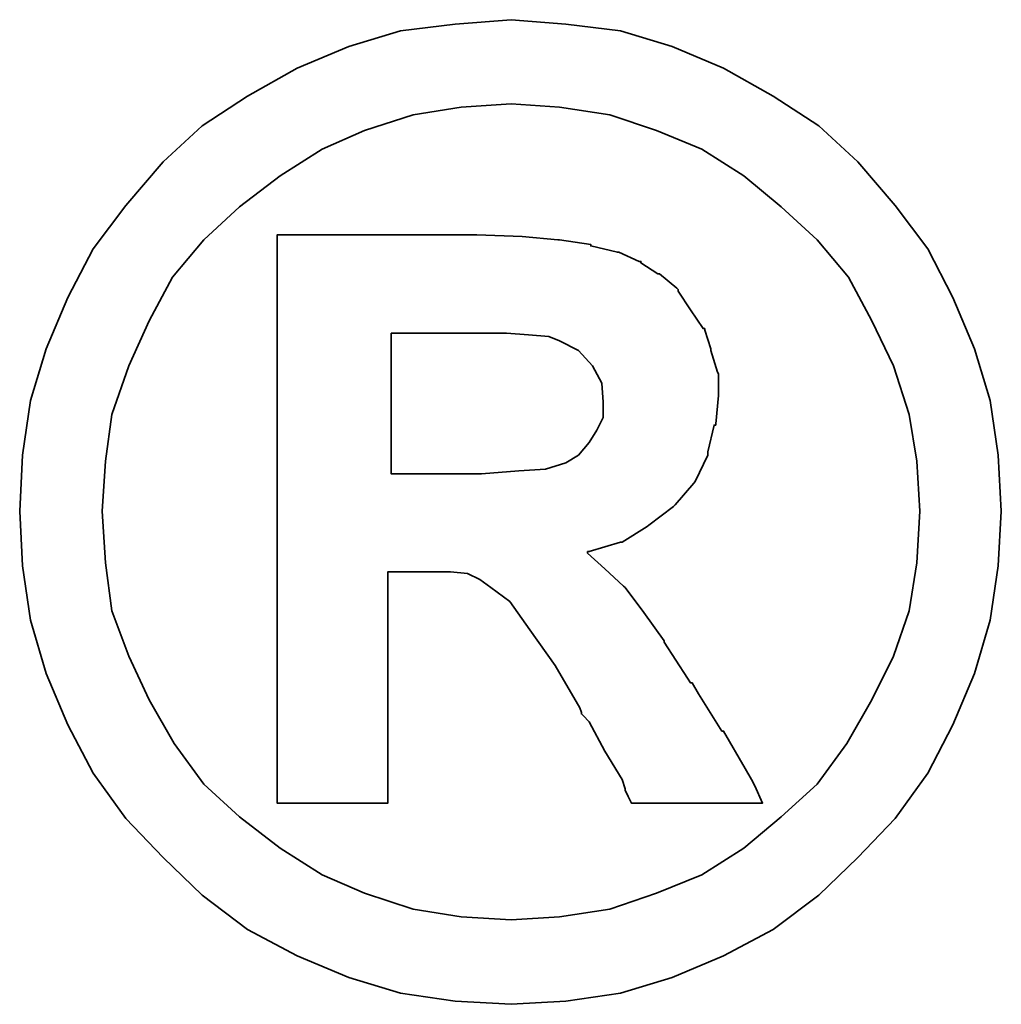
# Model space of a CAD drawing. Header units: inches. Extents: x 12 to 356, y 100 to 267.
# Tile 46 of 47: x 317.6 to 319.19, y 193.08 to 194.67. Entities that reach past the tile are written whole.
import ezdxf

# ---------------------------------------------------------------- set-up
doc = ezdxf.new("R2010")
doc.units = ezdxf.units.IN
doc.header["$LTSCALE"] = 0.25
doc.layers.add('DIM', color=4, linetype='Continuous')
doc.layers.add('layer 1', color=7, linetype='Continuous')

# ---------------------------------------------------------------- blocks, each defined once
blk = doc.blocks.new('TBI MOTION logo(完整正式版)')
at = {"layer": 'layer 1', "color": 22, "lineweight": 35}
for points, knots in [([(81.20634, 4.98624), (81.20634, 4.98624), (81.18649, 5.32862), (81.18649, 5.32862), (81.18649, 5.32862), (81.18649, 5.32862), (81.13886, 5.66206), (81.13886, 5.66206), (81.13886, 5.66206), (81.13886, 5.66206), (81.04359, 5.97764), (81.04359, 5.97764), (81.04359, 5.97764), (81.04359, 5.97764), (80.91061, 6.29124), (80.91061, 6.29124), (80.91061, 6.29124), (80.91061, 6.29124), (80.75778, 6.58697), (80.75778, 6.58697), (80.75778, 6.58697), (80.75778, 6.58697), (80.5593, 6.85294), (80.5593, 6.85294), (80.5593, 6.85294), (80.5593, 6.85294), (80.33105, 7.1189), (80.33105, 7.1189), (80.33105, 7.1189), (80.33105, 7.1189), (80.09287, 7.33921), (80.09287, 7.33921), (80.09287, 7.33921), (80.09287, 7.33921), (79.815, 7.51982), (79.815, 7.51982), (79.815, 7.51982), (79.815, 7.51982), (79.51133, 7.69051), (79.51133, 7.69051), (79.51133, 7.69051), (79.51133, 7.69051), (79.19773, 7.8235), (79.19773, 7.8235), (79.19773, 7.8235), (79.19773, 7.8235), (78.88215, 7.91877), (78.88215, 7.91877), (78.88215, 7.91877), (78.88215, 7.91877), (78.54871, 7.95846), (78.54871, 7.95846), (78.54871, 7.95846), (78.54871, 7.95846), (78.21526, 7.98625), (78.21526, 7.98625), (78.21526, 7.98625), (78.21526, 7.98625), (77.87388, 7.95846), (77.87388, 7.95846), (77.87388, 7.95846), (77.87388, 7.95846), (77.54044, 7.91877), (77.54044, 7.91877), (77.54044, 7.91877), (77.54044, 7.91877), (77.22485, 7.8235), (77.22485, 7.8235), (77.22485, 7.8235), (77.22485, 7.8235), (76.91027, 7.69051), (76.91027, 7.69051), (76.91027, 7.69051), (76.91027, 7.69051), (76.6056, 7.51982), (76.6056, 7.51982), (76.6056, 7.51982), (76.6056, 7.51982), (76.32972, 7.33921), (76.32972, 7.33921), (76.32972, 7.33921), (76.32972, 7.33921), (76.09154, 7.1189), (76.09154, 7.1189), (76.09154, 7.1189), (76.09154, 7.1189), (75.86329, 6.85294), (75.86329, 6.85294), (75.86329, 6.85294), (75.86329, 6.85294), (75.66382, 6.58697), (75.66382, 6.58697), (75.66382, 6.58697), (75.66382, 6.58697), (75.51099, 6.29124), (75.51099, 6.29124), (75.51099, 6.29124), (75.51099, 6.29124), (75.37702, 5.97764), (75.37702, 5.97764), (75.37702, 5.97764), (75.37702, 5.97764), (75.28175, 5.66206), (75.28175, 5.66206), (75.28175, 5.66206), (75.28175, 5.66206), (75.23411, 5.32862), (75.23411, 5.32862), (75.23411, 5.32862), (75.23411, 5.32862), (75.21625, 4.98624), (75.21625, 4.98624), (75.21625, 4.98624), (75.21625, 4.98624), (75.23411, 4.6528), (75.23411, 4.6528), (75.23411, 4.6528), (75.23411, 4.6528), (75.28175, 4.32035), (75.28175, 4.32035), (75.28175, 4.32035), (75.28175, 4.32035), (75.37702, 3.99583), (75.37702, 3.99583), (75.37702, 3.99583), (75.37702, 3.99583), (75.51099, 3.68224), (75.51099, 3.68224), (75.51099, 3.68224), (75.51099, 3.68224), (75.66382, 3.38749), (75.66382, 3.38749), (75.66382, 3.38749), (75.66382, 3.38749), (75.86329, 3.10963), (75.86329, 3.10963), (75.86329, 3.10963), (75.86329, 3.10963), (76.09154, 2.87145), (76.09154, 2.87145), (76.09154, 2.87145), (76.09154, 2.87145), (76.32972, 2.6432), (76.32972, 2.6432), (76.32972, 2.6432), (76.32972, 2.6432), (76.6056, 2.43381), (76.6056, 2.43381), (76.6056, 2.43381), (76.6056, 2.43381), (76.91027, 2.27205), (76.91027, 2.27205), (76.91027, 2.27205), (76.91027, 2.27205), (77.22485, 2.13906), (77.22485, 2.13906), (77.22485, 2.13906), (77.22485, 2.13906), (77.54044, 2.0438), (77.54044, 2.0438), (77.54044, 2.0438), (77.54044, 2.0438), (77.87388, 1.99616), (77.87388, 1.99616), (77.87388, 1.99616), (77.87388, 1.99616), (78.21526, 1.97631), (78.21526, 1.97631), (78.21526, 1.97631), (78.21526, 1.97631), (78.54871, 1.99616), (78.54871, 1.99616), (78.54871, 1.99616), (78.54871, 1.99616), (78.88215, 2.0438), (78.88215, 2.0438), (78.88215, 2.0438), (78.88215, 2.0438), (79.19773, 2.13906), (79.19773, 2.13906), (79.19773, 2.13906), (79.19773, 2.13906), (79.51133, 2.27205), (79.51133, 2.27205), (79.51133, 2.27205), (79.51133, 2.27205), (79.815, 2.43381), (79.815, 2.43381), (79.815, 2.43381), (79.815, 2.43381), (80.09287, 2.6432), (80.09287, 2.6432), (80.09287, 2.6432), (80.09287, 2.6432), (80.33105, 2.87145), (80.33105, 2.87145), (80.33105, 2.87145), (80.33105, 2.87145), (80.5593, 3.10963), (80.5593, 3.10963), (80.5593, 3.10963), (80.5593, 3.10963), (80.75778, 3.38749), (80.75778, 3.38749), (80.75778, 3.38749), (80.75778, 3.38749), (80.91061, 3.68224), (80.91061, 3.68224), (80.91061, 3.68224), (80.91061, 3.68224), (81.04359, 3.99583), (81.04359, 3.99583), (81.04359, 3.99583), (81.04359, 3.99583), (81.13886, 4.32035), (81.13886, 4.32035), (81.13886, 4.32035), (81.13886, 4.32035), (81.18649, 4.6528), (81.18649, 4.6528), (81.18649, 4.6528), (81.18649, 4.6528), (81.20634, 4.98624), (81.20634, 4.98624)], [0, 0, 0, 0, 0.0178571, 0.0178571, 0.0178571, 0.0178571, 0.0357143, 0.0357143, 0.0357143, 0.0357143, 0.0535714, 0.0535714, 0.0535714, 0.0535714, 0.0714286, 0.0714286, 0.0714286, 0.0714286, 0.0892857, 0.0892857, 0.0892857, 0.0892857, 0.1071429, 0.1071429, 0.1071429, 0.1071429, 0.125, 0.125, 0.125, 0.125, 0.1428571, 0.1428571, 0.1428571, 0.1428571, 0.1607143, 0.1607143, 0.1607143, 0.1607143, 0.1785714, 0.1785714, 0.1785714, 0.1785714, 0.1964286, 0.1964286, 0.1964286, 0.1964286, 0.2142857, 0.2142857, 0.2142857, 0.2142857, 0.2321429, 0.2321429, 0.2321429, 0.2321429, 0.25, 0.25, 0.25, 0.25, 0.2678571, 0.2678571, 0.2678571, 0.2678571, 0.2857143, 0.2857143, 0.2857143, 0.2857143, 0.3035714, 0.3035714, 0.3035714, 0.3035714, 0.3214286, 0.3214286, 0.3214286, 0.3214286, 0.3392857, 0.3392857, 0.3392857, 0.3392857, 0.3571429, 0.3571429, 0.3571429, 0.3571429, 0.375, 0.375, 0.375, 0.375, 0.3928571, 0.3928571, 0.3928571, 0.3928571, 0.4107143, 0.4107143, 0.4107143, 0.4107143, 0.4285714, 0.4285714, 0.4285714, 0.4285714, 0.4464286, 0.4464286, 0.4464286, 0.4464286, 0.4642857, 0.4642857, 0.4642857, 0.4642857, 0.4821429, 0.4821429, 0.4821429, 0.4821429, 0.5, 0.5, 0.5, 0.5, 0.5178571, 0.5178571, 0.5178571, 0.5178571, 0.5357143, 0.5357143, 0.5357143, 0.5357143, 0.5535714, 0.5535714, 0.5535714, 0.5535714, 0.5714286, 0.5714286, 0.5714286, 0.5714286, 0.5892857, 0.5892857, 0.5892857, 0.5892857, 0.6071429, 0.6071429, 0.6071429, 0.6071429, 0.625, 0.625, 0.625, 0.625, 0.6428571, 0.6428571, 0.6428571, 0.6428571, 0.6607143, 0.6607143, 0.6607143, 0.6607143, 0.6785714, 0.6785714, 0.6785714, 0.6785714, 0.6964286, 0.6964286, 0.6964286, 0.6964286, 0.7142857, 0.7142857, 0.7142857, 0.7142857, 0.7321429, 0.7321429, 0.7321429, 0.7321429, 0.75, 0.75, 0.75, 0.75, 0.7678571, 0.7678571, 0.7678571, 0.7678571, 0.7857143, 0.7857143, 0.7857143, 0.7857143, 0.8035714, 0.8035714, 0.8035714, 0.8035714, 0.8214286, 0.8214286, 0.8214286, 0.8214286, 0.8392857, 0.8392857, 0.8392857, 0.8392857, 0.8571429, 0.8571429, 0.8571429, 0.8571429, 0.875, 0.875, 0.875, 0.875, 0.8928571, 0.8928571, 0.8928571, 0.8928571, 0.9107143, 0.9107143, 0.9107143, 0.9107143, 0.9285714, 0.9285714, 0.9285714, 0.9285714, 0.9464286, 0.9464286, 0.9464286, 0.9464286, 0.9642857, 0.9642857, 0.9642857, 0.9642857, 0.9821429, 0.9821429, 0.9821429, 0.9821429, 1, 1, 1, 1]), ([(80.71014, 4.98624), (80.71014, 4.98624), (80.69129, 5.29091), (80.69129, 5.29091), (80.69129, 5.29091), (80.69129, 5.29091), (80.64464, 5.57672), (80.64464, 5.57672), (80.64464, 5.57672), (80.64464, 5.57672), (80.54937, 5.87245), (80.54937, 5.87245), (80.54937, 5.87245), (80.54937, 5.87245), (80.41639, 6.14833), (80.41639, 6.14833), (80.41639, 6.14833), (80.41639, 6.14833), (80.27349, 6.41429), (80.27349, 6.41429), (80.27349, 6.41429), (80.27349, 6.41429), (80.08295, 6.64255), (80.08295, 6.64255), (80.08295, 6.64255), (80.08295, 6.64255), (79.86264, 6.84301), (79.86264, 6.84301), (79.86264, 6.84301), (79.86264, 6.84301), (79.63439, 7.03355), (79.63439, 7.03355), (79.63439, 7.03355), (79.63439, 7.03355), (79.37835, 7.1963), (79.37835, 7.1963), (79.37835, 7.1963), (79.37835, 7.1963), (79.10246, 7.30944), (79.10246, 7.30944), (79.10246, 7.30944), (79.10246, 7.30944), (78.81665, 7.40471), (78.81665, 7.40471), (78.81665, 7.40471), (78.81665, 7.40471), (78.511, 7.45234), (78.511, 7.45234), (78.511, 7.45234), (78.511, 7.45234), (78.21526, 7.47219), (78.21526, 7.47219), (78.21526, 7.47219), (78.21526, 7.47219), (77.9106, 7.45234), (77.9106, 7.45234), (77.9106, 7.45234), (77.9106, 7.45234), (77.61685, 7.40471), (77.61685, 7.40471), (77.61685, 7.40471), (77.61685, 7.40471), (77.32012, 7.30944), (77.32012, 7.30944), (77.32012, 7.30944), (77.32012, 7.30944), (77.06309, 7.1963), (77.06309, 7.1963), (77.06309, 7.1963), (77.06309, 7.1963), (76.80606, 7.03355), (76.80606, 7.03355), (76.80606, 7.03355), (76.80606, 7.03355), (76.55797, 6.84301), (76.55797, 6.84301), (76.55797, 6.84301), (76.55797, 6.84301), (76.34063, 6.64255), (76.34063, 6.64255), (76.34063, 6.64255), (76.34063, 6.64255), (76.1491, 6.41429), (76.1491, 6.41429), (76.1491, 6.41429), (76.1491, 6.41429), (76.0062, 6.14833), (76.0062, 6.14833), (76.0062, 6.14833), (76.0062, 6.14833), (75.88314, 5.87245), (75.88314, 5.87245), (75.88314, 5.87245), (75.88314, 5.87245), (75.77794, 5.57672), (75.77794, 5.57672), (75.77794, 5.57672), (75.77794, 5.57672), (75.73924, 5.29091), (75.73924, 5.29091), (75.73924, 5.29091), (75.73924, 5.29091), (75.72039, 4.98624), (75.72039, 4.98624), (75.72039, 4.98624), (75.72039, 4.98624), (75.73924, 4.67165), (75.73924, 4.67165), (75.73924, 4.67165), (75.73924, 4.67165), (75.77794, 4.37791), (75.77794, 4.37791), (75.77794, 4.37791), (75.77794, 4.37791), (75.88314, 4.10102), (75.88314, 4.10102), (75.88314, 4.10102), (75.88314, 4.10102), (76.0062, 3.83407), (76.0062, 3.83407), (76.0062, 3.83407), (76.0062, 3.83407), (76.15902, 3.56811), (76.15902, 3.56811), (76.15902, 3.56811), (76.15902, 3.56811), (76.34063, 3.32001), (76.34063, 3.32001), (76.34063, 3.32001), (76.34063, 3.32001), (76.55797, 3.11955), (76.55797, 3.11955), (76.55797, 3.11955), (76.55797, 3.11955), (76.80606, 2.92901), (76.80606, 2.92901), (76.80606, 2.92901), (76.80606, 2.92901), (77.06309, 2.76725), (77.06309, 2.76725), (77.06309, 2.76725), (77.06309, 2.76725), (77.32012, 2.65412), (77.32012, 2.65412), (77.32012, 2.65412), (77.32012, 2.65412), (77.61685, 2.55786), (77.61685, 2.55786), (77.61685, 2.55786), (77.61685, 2.55786), (77.9106, 2.51022), (77.9106, 2.51022), (77.9106, 2.51022), (77.9106, 2.51022), (78.21526, 2.49137), (78.21526, 2.49137), (78.21526, 2.49137), (78.21526, 2.49137), (78.511, 2.51022), (78.511, 2.51022), (78.511, 2.51022), (78.511, 2.51022), (78.81665, 2.55786), (78.81665, 2.55786), (78.81665, 2.55786), (78.81665, 2.55786), (79.10246, 2.65412), (79.10246, 2.65412), (79.10246, 2.65412), (79.10246, 2.65412), (79.37835, 2.76725), (79.37835, 2.76725), (79.37835, 2.76725), (79.37835, 2.76725), (79.63439, 2.92901), (79.63439, 2.92901), (79.63439, 2.92901), (79.63439, 2.92901), (79.86264, 3.11955), (79.86264, 3.11955), (79.86264, 3.11955), (79.86264, 3.11955), (80.08295, 3.32001), (80.08295, 3.32001), (80.08295, 3.32001), (80.08295, 3.32001), (80.26356, 3.56811), (80.26356, 3.56811), (80.26356, 3.56811), (80.26356, 3.56811), (80.41639, 3.83407), (80.41639, 3.83407), (80.41639, 3.83407), (80.41639, 3.83407), (80.54937, 4.10102), (80.54937, 4.10102), (80.54937, 4.10102), (80.54937, 4.10102), (80.64464, 4.37791), (80.64464, 4.37791), (80.64464, 4.37791), (80.64464, 4.37791), (80.69129, 4.67165), (80.69129, 4.67165), (80.69129, 4.67165), (80.69129, 4.67165), (80.71014, 4.98624), (80.71014, 4.98624)], [0, 0, 0, 0, 0.0192308, 0.0192308, 0.0192308, 0.0192308, 0.0384615, 0.0384615, 0.0384615, 0.0384615, 0.0576923, 0.0576923, 0.0576923, 0.0576923, 0.0769231, 0.0769231, 0.0769231, 0.0769231, 0.0961538, 0.0961538, 0.0961538, 0.0961538, 0.1153846, 0.1153846, 0.1153846, 0.1153846, 0.1346154, 0.1346154, 0.1346154, 0.1346154, 0.1538462, 0.1538462, 0.1538462, 0.1538462, 0.1730769, 0.1730769, 0.1730769, 0.1730769, 0.1923077, 0.1923077, 0.1923077, 0.1923077, 0.2115385, 0.2115385, 0.2115385, 0.2115385, 0.2307692, 0.2307692, 0.2307692, 0.2307692, 0.25, 0.25, 0.25, 0.25, 0.2692308, 0.2692308, 0.2692308, 0.2692308, 0.2884615, 0.2884615, 0.2884615, 0.2884615, 0.3076923, 0.3076923, 0.3076923, 0.3076923, 0.3269231, 0.3269231, 0.3269231, 0.3269231, 0.3461538, 0.3461538, 0.3461538, 0.3461538, 0.3653846, 0.3653846, 0.3653846, 0.3653846, 0.3846154, 0.3846154, 0.3846154, 0.3846154, 0.4038462, 0.4038462, 0.4038462, 0.4038462, 0.4230769, 0.4230769, 0.4230769, 0.4230769, 0.4423077, 0.4423077, 0.4423077, 0.4423077, 0.4615385, 0.4615385, 0.4615385, 0.4615385, 0.4807692, 0.4807692, 0.4807692, 0.4807692, 0.5, 0.5, 0.5, 0.5, 0.5192308, 0.5192308, 0.5192308, 0.5192308, 0.5384615, 0.5384615, 0.5384615, 0.5384615, 0.5576923, 0.5576923, 0.5576923, 0.5576923, 0.5769231, 0.5769231, 0.5769231, 0.5769231, 0.5961538, 0.5961538, 0.5961538, 0.5961538, 0.6153846, 0.6153846, 0.6153846, 0.6153846, 0.6346154, 0.6346154, 0.6346154, 0.6346154, 0.6538462, 0.6538462, 0.6538462, 0.6538462, 0.6730769, 0.6730769, 0.6730769, 0.6730769, 0.6923077, 0.6923077, 0.6923077, 0.6923077, 0.7115385, 0.7115385, 0.7115385, 0.7115385, 0.7307692, 0.7307692, 0.7307692, 0.7307692, 0.75, 0.75, 0.75, 0.75, 0.7692308, 0.7692308, 0.7692308, 0.7692308, 0.7884615, 0.7884615, 0.7884615, 0.7884615, 0.8076923, 0.8076923, 0.8076923, 0.8076923, 0.8269231, 0.8269231, 0.8269231, 0.8269231, 0.8461538, 0.8461538, 0.8461538, 0.8461538, 0.8653846, 0.8653846, 0.8653846, 0.8653846, 0.8846154, 0.8846154, 0.8846154, 0.8846154, 0.9038462, 0.9038462, 0.9038462, 0.9038462, 0.9230769, 0.9230769, 0.9230769, 0.9230769, 0.9423077, 0.9423077, 0.9423077, 0.9423077, 0.9615385, 0.9615385, 0.9615385, 0.9615385, 0.9807692, 0.9807692, 0.9807692, 0.9807692, 1, 1, 1, 1]), ([(76.78721, 3.2823), (76.78721, 3.2823), (76.78721, 3.32001), (76.78721, 3.32001), (76.78721, 3.32001), (76.78721, 3.32001), (76.78721, 3.42422), (76.78721, 3.42422), (76.78721, 3.42422), (76.78721, 3.42422), (76.78721, 3.59689), (76.78721, 3.59689), (76.78721, 3.59689), (76.78721, 3.59689), (76.78721, 3.80529), (76.78721, 3.80529), (76.78721, 3.80529), (76.78721, 3.80529), (76.78721, 4.0524), (76.78721, 4.0524), (76.78721, 4.0524), (76.78721, 4.0524), (76.78721, 4.32035), (76.78721, 4.32035), (76.78721, 4.32035), (76.78721, 4.32035), (76.78721, 4.92868), (76.78721, 4.92868), (76.78721, 4.92868), (76.78721, 4.92868), (76.78721, 5.53801), (76.78721, 5.53801), (76.78721, 5.53801), (76.78721, 5.53801), (76.78721, 5.82482), (76.78721, 5.82482), (76.78721, 5.82482), (76.78721, 5.82482), (76.78721, 6.07291), (76.78721, 6.07291), (76.78721, 6.07291), (76.78721, 6.07291), (76.78721, 6.30017), (76.78721, 6.30017), (76.78721, 6.30017), (76.78721, 6.30017), (76.78721, 6.45399), (76.78721, 6.45399), (76.78721, 6.45399), (76.78721, 6.45399), (76.78721, 6.5572), (76.78721, 6.5572), (76.78721, 6.5572), (76.78721, 6.5572), (76.78721, 6.59689), (76.78721, 6.59689), (76.78721, 6.59689), (76.78721, 6.59689), (76.78721, 6.67232), (76.78721, 6.67232), (76.78721, 6.67232), (76.78721, 6.67232), (76.8537, 6.67232), (76.8537, 6.67232), (76.8537, 6.67232), (76.8537, 6.67232), (76.87355, 6.67232), (76.87355, 6.67232), (76.87355, 6.67232), (76.87355, 6.67232), (76.91027, 6.67232), (76.91027, 6.67232), (76.91027, 6.67232), (76.91027, 6.67232), (77.04424, 6.67232), (77.04424, 6.67232), (77.04424, 6.67232), (77.04424, 6.67232), (77.22485, 6.67232), (77.22485, 6.67232), (77.22485, 6.67232), (77.22485, 6.67232), (77.43524, 6.67232), (77.43524, 6.67232), (77.43524, 6.67232), (77.43524, 6.67232), (77.65357, 6.67232), (77.65357, 6.67232), (77.65357, 6.67232), (77.65357, 6.67232), (77.82625, 6.67232), (77.82625, 6.67232), (77.82625, 6.67232), (77.82625, 6.67232), (77.94037, 6.67232), (77.94037, 6.67232), (77.94037, 6.67232), (77.94037, 6.67232), (77.97709, 6.67232), (77.97709, 6.67232), (77.97709, 6.67232), (77.97709, 6.67232), (77.99694, 6.67232), (77.99694, 6.67232), (77.99694, 6.67232), (77.99694, 6.67232), (78.00686, 6.67232), (78.00686, 6.67232), (78.00686, 6.67232), (78.00686, 6.67232), (78.28275, 6.6624), (78.28275, 6.6624), (78.28275, 6.6624), (78.28275, 6.6624), (78.50107, 6.64255), (78.50107, 6.64255), (78.50107, 6.64255), (78.50107, 6.64255), (78.511, 6.64255), (78.511, 6.64255), (78.511, 6.64255), (78.511, 6.64255), (78.70154, 6.61476), (78.70154, 6.61476), (78.70154, 6.61476), (78.70154, 6.61476), (78.70154, 6.60483), (78.70154, 6.60483), (78.70154, 6.60483), (78.70154, 6.60483), (78.86429, 6.56713), (78.86429, 6.56713), (78.86429, 6.56713), (78.86429, 6.56713), (78.87223, 6.56713), (78.87223, 6.56713), (78.87223, 6.56713), (78.87223, 6.56713), (78.99727, 6.51056), (78.99727, 6.51056), (78.99727, 6.51056), (78.99727, 6.51056), (79.00719, 6.51056), (79.00719, 6.51056), (79.00719, 6.51056), (79.00719, 6.51056), (79.00719, 6.50162), (79.00719, 6.50162), (79.00719, 6.50162), (79.00719, 6.50162), (79.1104, 6.43415), (79.1104, 6.43415), (79.1104, 6.43415), (79.1104, 6.43415), (79.12132, 6.43415), (79.12132, 6.43415), (79.12132, 6.43415), (79.12132, 6.43415), (79.22552, 6.34781), (79.22552, 6.34781), (79.22552, 6.34781), (79.22552, 6.34781), (79.23544, 6.33888), (79.23544, 6.33888), (79.23544, 6.33888), (79.23544, 6.33888), (79.23544, 6.32895), (79.23544, 6.32895), (79.23544, 6.32895), (79.23544, 6.32895), (79.31087, 6.21483), (79.31087, 6.21483), (79.31087, 6.21483), (79.31087, 6.21483), (79.38629, 6.1007), (79.38629, 6.1007), (79.38629, 6.1007), (79.38629, 6.1007), (79.3972, 6.1007), (79.3972, 6.1007), (79.3972, 6.1007), (79.3972, 6.1007), (79.3972, 6.09078), (79.3972, 6.09078), (79.3972, 6.09078), (79.3972, 6.09078), (79.43392, 5.97764), (79.43392, 5.97764), (79.43392, 5.97764), (79.43392, 5.97764), (79.43392, 5.96772), (79.43392, 5.96772), (79.43392, 5.96772), (79.43392, 5.96772), (79.47362, 5.83474), (79.47362, 5.83474), (79.47362, 5.83474), (79.47362, 5.83474), (79.48156, 5.82482), (79.48156, 5.82482), (79.48156, 5.82482), (79.48156, 5.82482), (79.48156, 5.69977), (79.48156, 5.69977), (79.48156, 5.69977), (79.48156, 5.69977), (79.48156, 5.69183), (79.48156, 5.69183), (79.48156, 5.69183), (79.48156, 5.69183), (79.4637, 5.51915), (79.4637, 5.51915), (79.4637, 5.51915), (79.4637, 5.51915), (79.4637, 5.51122), (79.4637, 5.51122), (79.4637, 5.51122), (79.4637, 5.51122), (79.45377, 5.51122), (79.45377, 5.51122), (79.45377, 5.51122), (79.45377, 5.51122), (79.41507, 5.34847), (79.41507, 5.34847), (79.41507, 5.34847), (79.41507, 5.34847), (79.41507, 5.33854), (79.41507, 5.33854), (79.41507, 5.33854), (79.41507, 5.33854), (79.41507, 5.32862), (79.41507, 5.32862), (79.41507, 5.32862), (79.41507, 5.32862), (79.33865, 5.16785), (79.33865, 5.16785), (79.33865, 5.16785), (79.33865, 5.16785), (79.33071, 5.15693), (79.33071, 5.15693), (79.33071, 5.15693), (79.33071, 5.15693), (79.2156, 5.02495), (79.2156, 5.02495), (79.2156, 5.02495), (79.2156, 5.02495), (79.20567, 5.01502), (79.20567, 5.01502), (79.20567, 5.01502), (79.20567, 5.01502), (79.05483, 4.89991), (79.05483, 4.89991), (79.05483, 4.89991), (79.05483, 4.89991), (79.04491, 4.89197), (79.04491, 4.89197), (79.04491, 4.89197), (79.04491, 4.89197), (78.89208, 4.7967), (78.89208, 4.7967), (78.89208, 4.7967), (78.89208, 4.7967), (78.88215, 4.7967), (78.88215, 4.7967), (78.88215, 4.7967), (78.88215, 4.7967), (78.69161, 4.73913), (78.69161, 4.73913), (78.69161, 4.73913), (78.69161, 4.73913), (78.68169, 4.73913), (78.68169, 4.73913), (78.68169, 4.73913), (78.68169, 4.73913), (78.68169, 4.72921), (78.68169, 4.72921), (78.68169, 4.72921), (78.68169, 4.72921), (78.78688, 4.63394), (78.78688, 4.63394), (78.78688, 4.63394), (78.78688, 4.63394), (78.902, 4.52875), (78.902, 4.52875), (78.902, 4.52875), (78.902, 4.52875), (78.91093, 4.52081), (78.91093, 4.52081), (78.91093, 4.52081), (78.91093, 4.52081), (79.02506, 4.36798), (79.02506, 4.36798), (79.02506, 4.36798), (79.02506, 4.36798), (79.1501, 4.1953), (79.1501, 4.1953), (79.1501, 4.1953), (79.1501, 4.1953), (79.1501, 4.18736), (79.1501, 4.18736), (79.1501, 4.18736), (79.1501, 4.18736), (79.29201, 3.96705), (79.29201, 3.96705), (79.29201, 3.96705), (79.29201, 3.96705), (79.31087, 3.93828), (79.31087, 3.93828), (79.31087, 3.93828), (79.31087, 3.93828), (79.32079, 3.93828), (79.32079, 3.93828), (79.32079, 3.93828), (79.32079, 3.93828), (79.3585, 3.87178), (79.3585, 3.87178), (79.3585, 3.87178), (79.3585, 3.87178), (79.50141, 3.64353), (79.50141, 3.64353), (79.50141, 3.64353), (79.50141, 3.64353), (79.51133, 3.64353), (79.51133, 3.64353), (79.51133, 3.64353), (79.51133, 3.64353), (79.64431, 3.41528), (79.64431, 3.41528), (79.64431, 3.41528), (79.64431, 3.41528), (79.68202, 3.3478), (79.68202, 3.3478), (79.68202, 3.3478), (79.68202, 3.3478), (79.70187, 3.31009), (79.70187, 3.31009), (79.70187, 3.31009), (79.70187, 3.31009), (79.7495, 3.2049), (79.7495, 3.2049), (79.7495, 3.2049), (79.7495, 3.2049), (79.64431, 3.2049), (79.64431, 3.2049), (79.64431, 3.2049), (79.64431, 3.2049), (79.62546, 3.2049), (79.62546, 3.2049), (79.62546, 3.2049), (79.62546, 3.2049), (79.53912, 3.2049), (79.53912, 3.2049), (79.53912, 3.2049), (79.53912, 3.2049), (79.31087, 3.2049), (79.31087, 3.2049), (79.31087, 3.2049), (79.31087, 3.2049), (79.08262, 3.2049), (79.08262, 3.2049), (79.08262, 3.2049), (79.08262, 3.2049), (79.00719, 3.2049), (79.00719, 3.2049), (79.00719, 3.2049), (79.00719, 3.2049), (78.98735, 3.2049), (78.98735, 3.2049), (78.98735, 3.2049), (78.98735, 3.2049), (78.94964, 3.2049), (78.94964, 3.2049), (78.94964, 3.2049), (78.94964, 3.2049), (78.92979, 3.24459), (78.92979, 3.24459), (78.92979, 3.24459), (78.92979, 3.24459), (78.91093, 3.2823), (78.91093, 3.2823), (78.91093, 3.2823), (78.91093, 3.2823), (78.91093, 3.29223), (78.91093, 3.29223), (78.91093, 3.29223), (78.91093, 3.29223), (78.89208, 3.3478), (78.89208, 3.3478), (78.89208, 3.3478), (78.89208, 3.3478), (78.78688, 3.52048), (78.78688, 3.52048), (78.78688, 3.52048), (78.78688, 3.52048), (78.69161, 3.7001), (78.69161, 3.7001), (78.69161, 3.7001), (78.69161, 3.7001), (78.6539, 3.7388), (78.6539, 3.7388), (78.6539, 3.7388), (78.6539, 3.7388), (78.64398, 3.74873), (78.64398, 3.74873), (78.64398, 3.74873), (78.64398, 3.74873), (78.64398, 3.75766), (78.64398, 3.75766), (78.64398, 3.75766), (78.64398, 3.75766), (78.63405, 3.78644), (78.63405, 3.78644), (78.63405, 3.78644), (78.63405, 3.78644), (78.48321, 4.04347), (78.48321, 4.04347), (78.48321, 4.04347), (78.48321, 4.04347), (78.33038, 4.2618), (78.33038, 4.2618), (78.33038, 4.2618), (78.33038, 4.2618), (78.20732, 4.43447), (78.20732, 4.43447), (78.20732, 4.43447), (78.20732, 4.43447), (78.09221, 4.52081), (78.09221, 4.52081), (78.09221, 4.52081), (78.09221, 4.52081), (78.02472, 4.56845), (78.02472, 4.56845), (78.02472, 4.56845), (78.02472, 4.56845), (77.9493, 4.60616), (77.9493, 4.60616), (77.9493, 4.60616), (77.9493, 4.60616), (77.8451, 4.61608), (77.8451, 4.61608), (77.8451, 4.61608), (77.8451, 4.61608), (77.71113, 4.61608), (77.71113, 4.61608), (77.71113, 4.61608), (77.71113, 4.61608), (77.69128, 4.61608), (77.69128, 4.61608), (77.69128, 4.61608), (77.69128, 4.61608), (77.67342, 4.61608), (77.67342, 4.61608), (77.67342, 4.61608), (77.67342, 4.61608), (77.5583, 4.61608), (77.5583, 4.61608), (77.5583, 4.61608), (77.5583, 4.61608), (77.46303, 4.61608), (77.46303, 4.61608), (77.46303, 4.61608), (77.46303, 4.61608), (77.46303, 4.54761), (77.46303, 4.54761), (77.46303, 4.54761), (77.46303, 4.54761), (77.46303, 4.47318), (77.46303, 4.47318), (77.46303, 4.47318), (77.46303, 4.47318), (77.46303, 4.24294), (77.46303, 4.24294), (77.46303, 4.24294), (77.46303, 4.24294), (77.46303, 3.99583), (77.46303, 3.99583), (77.46303, 3.99583), (77.46303, 3.99583), (77.46303, 3.72888), (77.46303, 3.72888), (77.46303, 3.72888), (77.46303, 3.72888), (77.46303, 3.51055), (77.46303, 3.51055), (77.46303, 3.51055), (77.46303, 3.51055), (77.46303, 3.42422), (77.46303, 3.42422), (77.46303, 3.42422), (77.46303, 3.42422), (77.46303, 3.35773), (77.46303, 3.35773), (77.46303, 3.35773), (77.46303, 3.35773), (77.46303, 3.30017), (77.46303, 3.30017), (77.46303, 3.30017), (77.46303, 3.30017), (77.46303, 3.2823), (77.46303, 3.2823), (77.46303, 3.2823), (77.46303, 3.2823), (77.46303, 3.2049), (77.46303, 3.2049), (77.46303, 3.2049), (77.46303, 3.2049), (77.39753, 3.2049), (77.39753, 3.2049), (77.39753, 3.2049), (77.39753, 3.2049), (77.37768, 3.2049), (77.37768, 3.2049), (77.37768, 3.2049), (77.37768, 3.2049), (77.32012, 3.2049), (77.32012, 3.2049), (77.32012, 3.2049), (77.32012, 3.2049), (77.12165, 3.2049), (77.12165, 3.2049), (77.12165, 3.2049), (77.12165, 3.2049), (76.94897, 3.2049), (76.94897, 3.2049), (76.94897, 3.2049), (76.94897, 3.2049), (76.8924, 3.2049), (76.8924, 3.2049), (76.8924, 3.2049), (76.8924, 3.2049), (76.8537, 3.2049), (76.8537, 3.2049), (76.8537, 3.2049), (76.8537, 3.2049), (76.78721, 3.2049), (76.78721, 3.2049), (76.78721, 3.2049), (76.78721, 3.2049), (76.78721, 3.2823), (76.78721, 3.2823)], [0, 0, 0, 0, 0.0074074, 0.0074074, 0.0074074, 0.0074074, 0.0148148, 0.0148148, 0.0148148, 0.0148148, 0.0222222, 0.0222222, 0.0222222, 0.0222222, 0.0296296, 0.0296296, 0.0296296, 0.0296296, 0.037037, 0.037037, 0.037037, 0.037037, 0.0444444, 0.0444444, 0.0444444, 0.0444444, 0.0518519, 0.0518519, 0.0518519, 0.0518519, 0.0592593, 0.0592593, 0.0592593, 0.0592593, 0.0666667, 0.0666667, 0.0666667, 0.0666667, 0.0740741, 0.0740741, 0.0740741, 0.0740741, 0.0814815, 0.0814815, 0.0814815, 0.0814815, 0.0888889, 0.0888889, 0.0888889, 0.0888889, 0.0962963, 0.0962963, 0.0962963, 0.0962963, 0.1037037, 0.1037037, 0.1037037, 0.1037037, 0.1111111, 0.1111111, 0.1111111, 0.1111111, 0.1185185, 0.1185185, 0.1185185, 0.1185185, 0.1259259, 0.1259259, 0.1259259, 0.1259259, 0.1333333, 0.1333333, 0.1333333, 0.1333333, 0.1407407, 0.1407407, 0.1407407, 0.1407407, 0.1481481, 0.1481481, 0.1481481, 0.1481481, 0.1555556, 0.1555556, 0.1555556, 0.1555556, 0.162963, 0.162963, 0.162963, 0.162963, 0.1703704, 0.1703704, 0.1703704, 0.1703704, 0.1777778, 0.1777778, 0.1777778, 0.1777778, 0.1851852, 0.1851852, 0.1851852, 0.1851852, 0.1925926, 0.1925926, 0.1925926, 0.1925926, 0.2, 0.2, 0.2, 0.2, 0.2074074, 0.2074074, 0.2074074, 0.2074074, 0.2148148, 0.2148148, 0.2148148, 0.2148148, 0.2222222, 0.2222222, 0.2222222, 0.2222222, 0.2296296, 0.2296296, 0.2296296, 0.2296296, 0.237037, 0.237037, 0.237037, 0.237037, 0.2444444, 0.2444444, 0.2444444, 0.2444444, 0.2518519, 0.2518519, 0.2518519, 0.2518519, 0.2592593, 0.2592593, 0.2592593, 0.2592593, 0.2666667, 0.2666667, 0.2666667, 0.2666667, 0.2740741, 0.2740741, 0.2740741, 0.2740741, 0.2814815, 0.2814815, 0.2814815, 0.2814815, 0.2888889, 0.2888889, 0.2888889, 0.2888889, 0.2962963, 0.2962963, 0.2962963, 0.2962963, 0.3037037, 0.3037037, 0.3037037, 0.3037037, 0.3111111, 0.3111111, 0.3111111, 0.3111111, 0.3185185, 0.3185185, 0.3185185, 0.3185185, 0.3259259, 0.3259259, 0.3259259, 0.3259259, 0.3333333, 0.3333333, 0.3333333, 0.3333333, 0.3407407, 0.3407407, 0.3407407, 0.3407407, 0.3481481, 0.3481481, 0.3481481, 0.3481481, 0.3555556, 0.3555556, 0.3555556, 0.3555556, 0.362963, 0.362963, 0.362963, 0.362963, 0.3703704, 0.3703704, 0.3703704, 0.3703704, 0.3777778, 0.3777778, 0.3777778, 0.3777778, 0.3851852, 0.3851852, 0.3851852, 0.3851852, 0.3925926, 0.3925926, 0.3925926, 0.3925926, 0.4, 0.4, 0.4, 0.4, 0.4074074, 0.4074074, 0.4074074, 0.4074074, 0.4148148, 0.4148148, 0.4148148, 0.4148148, 0.4222222, 0.4222222, 0.4222222, 0.4222222, 0.4296296, 0.4296296, 0.4296296, 0.4296296, 0.437037, 0.437037, 0.437037, 0.437037, 0.4444444, 0.4444444, 0.4444444, 0.4444444, 0.4518519, 0.4518519, 0.4518519, 0.4518519, 0.4592593, 0.4592593, 0.4592593, 0.4592593, 0.4666667, 0.4666667, 0.4666667, 0.4666667, 0.4740741, 0.4740741, 0.4740741, 0.4740741, 0.4814815, 0.4814815, 0.4814815, 0.4814815, 0.4888889, 0.4888889, 0.4888889, 0.4888889, 0.4962963, 0.4962963, 0.4962963, 0.4962963, 0.5037037, 0.5037037, 0.5037037, 0.5037037, 0.5111111, 0.5111111, 0.5111111, 0.5111111, 0.5185185, 0.5185185, 0.5185185, 0.5185185, 0.5259259, 0.5259259, 0.5259259, 0.5259259, 0.5333333, 0.5333333, 0.5333333, 0.5333333, 0.5407407, 0.5407407, 0.5407407, 0.5407407, 0.5481481, 0.5481481, 0.5481481, 0.5481481, 0.5555556, 0.5555556, 0.5555556, 0.5555556, 0.562963, 0.562963, 0.562963, 0.562963, 0.5703704, 0.5703704, 0.5703704, 0.5703704, 0.5777778, 0.5777778, 0.5777778, 0.5777778, 0.5851852, 0.5851852, 0.5851852, 0.5851852, 0.5925926, 0.5925926, 0.5925926, 0.5925926, 0.6, 0.6, 0.6, 0.6, 0.6074074, 0.6074074, 0.6074074, 0.6074074, 0.6148148, 0.6148148, 0.6148148, 0.6148148, 0.6222222, 0.6222222, 0.6222222, 0.6222222, 0.6296296, 0.6296296, 0.6296296, 0.6296296, 0.637037, 0.637037, 0.637037, 0.637037, 0.6444444, 0.6444444, 0.6444444, 0.6444444, 0.6518519, 0.6518519, 0.6518519, 0.6518519, 0.6592593, 0.6592593, 0.6592593, 0.6592593, 0.6666667, 0.6666667, 0.6666667, 0.6666667, 0.6740741, 0.6740741, 0.6740741, 0.6740741, 0.6814815, 0.6814815, 0.6814815, 0.6814815, 0.6888889, 0.6888889, 0.6888889, 0.6888889, 0.6962963, 0.6962963, 0.6962963, 0.6962963, 0.7037037, 0.7037037, 0.7037037, 0.7037037, 0.7111111, 0.7111111, 0.7111111, 0.7111111, 0.7185185, 0.7185185, 0.7185185, 0.7185185, 0.7259259, 0.7259259, 0.7259259, 0.7259259, 0.7333333, 0.7333333, 0.7333333, 0.7333333, 0.7407407, 0.7407407, 0.7407407, 0.7407407, 0.7481481, 0.7481481, 0.7481481, 0.7481481, 0.7555556, 0.7555556, 0.7555556, 0.7555556, 0.762963, 0.762963, 0.762963, 0.762963, 0.7703704, 0.7703704, 0.7703704, 0.7703704, 0.7777778, 0.7777778, 0.7777778, 0.7777778, 0.7851852, 0.7851852, 0.7851852, 0.7851852, 0.7925926, 0.7925926, 0.7925926, 0.7925926, 0.8, 0.8, 0.8, 0.8, 0.8074074, 0.8074074, 0.8074074, 0.8074074, 0.8148148, 0.8148148, 0.8148148, 0.8148148, 0.8222222, 0.8222222, 0.8222222, 0.8222222, 0.8296296, 0.8296296, 0.8296296, 0.8296296, 0.837037, 0.837037, 0.837037, 0.837037, 0.8444444, 0.8444444, 0.8444444, 0.8444444, 0.8518519, 0.8518519, 0.8518519, 0.8518519, 0.8592593, 0.8592593, 0.8592593, 0.8592593, 0.8666667, 0.8666667, 0.8666667, 0.8666667, 0.8740741, 0.8740741, 0.8740741, 0.8740741, 0.8814815, 0.8814815, 0.8814815, 0.8814815, 0.8888889, 0.8888889, 0.8888889, 0.8888889, 0.8962963, 0.8962963, 0.8962963, 0.8962963, 0.9037037, 0.9037037, 0.9037037, 0.9037037, 0.9111111, 0.9111111, 0.9111111, 0.9111111, 0.9185185, 0.9185185, 0.9185185, 0.9185185, 0.9259259, 0.9259259, 0.9259259, 0.9259259, 0.9333333, 0.9333333, 0.9333333, 0.9333333, 0.9407407, 0.9407407, 0.9407407, 0.9407407, 0.9481481, 0.9481481, 0.9481481, 0.9481481, 0.9555556, 0.9555556, 0.9555556, 0.9555556, 0.962963, 0.962963, 0.962963, 0.962963, 0.9703704, 0.9703704, 0.9703704, 0.9703704, 0.9777778, 0.9777778, 0.9777778, 0.9777778, 0.9851852, 0.9851852, 0.9851852, 0.9851852, 0.9925926, 0.9925926, 0.9925926, 0.9925926, 1, 1, 1, 1]), ([(77.48288, 6.07291), (77.48288, 6.07291), (77.48288, 5.99551), (77.48288, 5.99551), (77.48288, 5.99551), (77.48288, 5.99551), (77.48288, 5.82482), (77.48288, 5.82482), (77.48288, 5.82482), (77.48288, 5.82482), (77.48288, 5.63328), (77.48288, 5.63328), (77.48288, 5.63328), (77.48288, 5.63328), (77.48288, 5.46358), (77.48288, 5.46358), (77.48288, 5.46358), (77.48288, 5.46358), (77.48288, 5.29091), (77.48288, 5.29091), (77.48288, 5.29091), (77.48288, 5.29091), (77.48288, 5.21449), (77.48288, 5.21449), (77.48288, 5.21449), (77.48288, 5.21449), (77.50074, 5.21449), (77.50074, 5.21449), (77.50074, 5.21449), (77.50074, 5.21449), (77.71113, 5.21449), (77.71113, 5.21449), (77.71113, 5.21449), (77.71113, 5.21449), (77.94037, 5.21449), (77.94037, 5.21449), (77.94037, 5.21449), (77.94037, 5.21449), (78.01579, 5.21449), (78.01579, 5.21449), (78.01579, 5.21449), (78.01579, 5.21449), (78.03465, 5.21449), (78.03465, 5.21449), (78.03465, 5.21449), (78.03465, 5.21449), (78.2629, 5.23335), (78.2629, 5.23335), (78.2629, 5.23335), (78.2629, 5.23335), (78.42565, 5.24327), (78.42565, 5.24327), (78.42565, 5.24327), (78.42565, 5.24327), (78.54871, 5.28098), (78.54871, 5.28098), (78.54871, 5.28098), (78.54871, 5.28098), (78.62611, 5.32862), (78.62611, 5.32862), (78.62611, 5.32862), (78.62611, 5.32862), (78.69161, 5.40503), (78.69161, 5.40503), (78.69161, 5.40503), (78.69161, 5.40503), (78.73925, 5.48145), (78.73925, 5.48145), (78.73925, 5.48145), (78.73925, 5.48145), (78.77696, 5.55885), (78.77696, 5.55885), (78.77696, 5.55885), (78.77696, 5.55885), (78.77696, 5.65214), (78.77696, 5.65214), (78.77696, 5.65214), (78.77696, 5.65214), (78.76902, 5.76726), (78.76902, 5.76726), (78.76902, 5.76726), (78.76902, 5.76726), (78.71146, 5.87245), (78.71146, 5.87245), (78.71146, 5.87245), (78.71146, 5.87245), (78.62611, 5.96772), (78.62611, 5.96772), (78.62611, 5.96772), (78.62611, 5.96772), (78.511, 6.02528), (78.511, 6.02528), (78.511, 6.02528), (78.511, 6.02528), (78.44451, 6.05306), (78.44451, 6.05306), (78.44451, 6.05306), (78.44451, 6.05306), (78.32046, 6.06299), (78.32046, 6.06299), (78.32046, 6.06299), (78.32046, 6.06299), (78.18748, 6.07291), (78.18748, 6.07291), (78.18748, 6.07291), (78.18748, 6.07291), (77.99694, 6.07291), (77.99694, 6.07291), (77.99694, 6.07291), (77.99694, 6.07291), (77.97709, 6.07291), (77.97709, 6.07291), (77.97709, 6.07291), (77.97709, 6.07291), (77.90167, 6.07291), (77.90167, 6.07291), (77.90167, 6.07291), (77.90167, 6.07291), (77.69128, 6.07291), (77.69128, 6.07291), (77.69128, 6.07291), (77.69128, 6.07291), (77.50074, 6.07291), (77.50074, 6.07291), (77.50074, 6.07291), (77.50074, 6.07291), (77.48288, 6.07291), (77.48288, 6.07291)], [0, 0, 0, 0, 0.03125, 0.03125, 0.03125, 0.03125, 0.0625, 0.0625, 0.0625, 0.0625, 0.09375, 0.09375, 0.09375, 0.09375, 0.125, 0.125, 0.125, 0.125, 0.15625, 0.15625, 0.15625, 0.15625, 0.1875, 0.1875, 0.1875, 0.1875, 0.21875, 0.21875, 0.21875, 0.21875, 0.25, 0.25, 0.25, 0.25, 0.28125, 0.28125, 0.28125, 0.28125, 0.3125, 0.3125, 0.3125, 0.3125, 0.34375, 0.34375, 0.34375, 0.34375, 0.375, 0.375, 0.375, 0.375, 0.40625, 0.40625, 0.40625, 0.40625, 0.4375, 0.4375, 0.4375, 0.4375, 0.46875, 0.46875, 0.46875, 0.46875, 0.5, 0.5, 0.5, 0.5, 0.53125, 0.53125, 0.53125, 0.53125, 0.5625, 0.5625, 0.5625, 0.5625, 0.59375, 0.59375, 0.59375, 0.59375, 0.625, 0.625, 0.625, 0.625, 0.65625, 0.65625, 0.65625, 0.65625, 0.6875, 0.6875, 0.6875, 0.6875, 0.71875, 0.71875, 0.71875, 0.71875, 0.75, 0.75, 0.75, 0.75, 0.78125, 0.78125, 0.78125, 0.78125, 0.8125, 0.8125, 0.8125, 0.8125, 0.84375, 0.84375, 0.84375, 0.84375, 0.875, 0.875, 0.875, 0.875, 0.90625, 0.90625, 0.90625, 0.90625, 0.9375, 0.9375, 0.9375, 0.9375, 0.96875, 0.96875, 0.96875, 0.96875, 1, 1, 1, 1])]:
    blk.add_open_spline(points, degree=3, knots=knots, dxfattribs=at)

msp = doc.modelspace()

# ---------------------------------------------------------------- block references
at = {"layer": 'DIM', "xscale": 0.2646000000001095, "yscale": 0.2645999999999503, "zscale": 0.2646}
msp.add_blockref('TBI MOTION logo(完整正式版)', (297.6989, 192.5557), dxfattribs=at)

doc.saveas('drawing.dxf')
